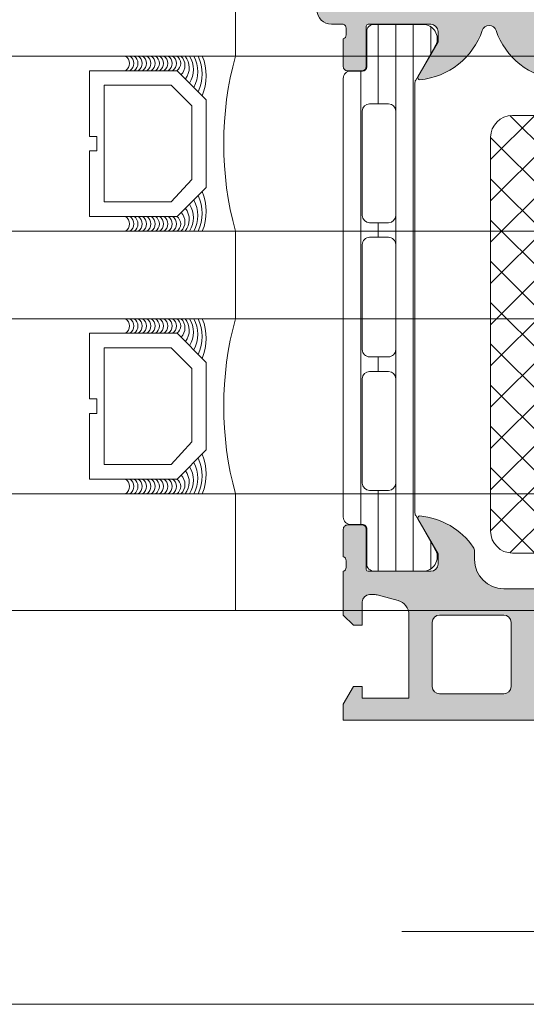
# Model space of a CAD drawing. Header units: millimetres. Extents: x 213386 to 506888, y 183055 to 450952.
# Tile 141 of 256: x 380662 to 380697, y 284292 to 284360. Entities that reach past the tile are written whole.
import ezdxf

# ---------------------------------------------------------------- set-up
doc = ezdxf.new("R2010")
doc.units = ezdxf.units.MM
doc.linetypes.add('ČÁRKOVANÁ', pattern=[19.049999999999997, 12.7, -6.35])
doc.layers.add('FASÁDA DETAILNÍ', color=255, linetype='Continuous', lineweight=0)

msp = doc.modelspace()

# ---------------------------------------------------------------- hatches: boundary and pattern name
at = {"layer": 'FASÁDA DETAILNÍ'}
h = msp.add_hatch(color=256, dxfattribs=at)
edge = h.paths.add_edge_path()
edge.add_arc((380686.3330640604, 284359.2163388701), 0.1199999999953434, 90, 180)
edge.add_line((380686.2130640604, 284359.2163388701), (380686.2130640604, 284356.4563408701))
edge.add_arc((380685.9130640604, 284356.4563408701), 0.2999999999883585, 270, 359.9999999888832, ccw=False)
edge.add_line((380685.9130640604, 284356.1563408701), (380684.9330897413, 284356.1563408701))
edge.add_arc((380684.9330897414, 284356.4563408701), 0.3000000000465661, 180.0000000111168, 269.99999998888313, ccw=False)
edge.add_line((380684.6330897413, 284356.4563408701), (380684.6330897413, 284358.3363518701))
edge.add_arc((380684.5542226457, 284358.6038952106), 0.2789255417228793, 286.4245945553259, 361.1628700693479)
edge.add_line((380684.8330907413, 284358.6095558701), (380684.8330907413, 284359.0631498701))
edge.add_arc((380684.5542532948, 284359.0688182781), 0.2788950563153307, 358.8354106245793, 433.5801235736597)
edge.add_line((380684.6330897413, 284359.3363388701), (380683.8329150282, 284359.3363388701))
edge.add_arc((380683.8329150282, 284360.3363388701), 1, 180, 270, ccw=False)
edge.add_line((380682.8329150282, 284360.3363388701), (380682.8329150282, 284363.8363462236))
edge.add_arc((380683.8329348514, 284363.8363264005), 1.000019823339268, 90.00113575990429, 179.9988642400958, ccw=False)
edge.add_line((380683.8329150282, 284364.8363462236), (380684.3329150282, 284364.8363462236))
edge.add_line((380684.3329150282, 284364.8363462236), (380684.3329150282, 284362.3363462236))
edge.add_arc((380685.3329604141, 284362.3363916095), 1.000045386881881, 180.00260029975, 269.9973997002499)
edge.add_line((380685.3329150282, 284361.3363462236), (380686.6329333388, 284361.3363462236))
edge.add_arc((380686.632880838, 284362.3363987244), 1.000052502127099, 270.0030079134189, 359.9969920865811)
edge.add_line((380687.6329333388, 284362.3363462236), (380687.6329333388, 284369.3363462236))
edge.add_arc((380687.1078115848, 284369.8363462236), 0.7250881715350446, 316.403816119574, 403.5961838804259)
edge.add_line((380687.6329333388, 284370.3363462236), (380687.6329333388, 284376.3704343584))
edge.add_arc((380686.632880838, 284376.3703818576), 1.000052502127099, 0.003007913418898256, 89.9969920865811)
edge.add_line((380686.6329333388, 284377.3704343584), (380685.3329150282, 284377.3704343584))
edge.add_arc((380685.3329604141, 284376.3703889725), 1.000045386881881, 90.00260029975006, 179.9973997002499)
edge.add_line((380684.3329150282, 284376.3704343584), (380684.3329150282, 284374.8363462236))
edge.add_line((380684.3329150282, 284374.8363462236), (380683.7329089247, 284374.8363462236))
edge.add_line((380683.7329089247, 284374.8363462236), (380682.6329333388, 284375.9363523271))
edge.add_line((380682.6329333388, 284375.9363523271), (380682.6329333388, 284379.3363462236))
edge.add_line((380682.6329333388, 284379.3363462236), (380709.6328341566, 284379.3363462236))
edge.add_line((380709.6328341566, 284379.3363462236), (380709.6328341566, 284375.9363523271))
edge.add_line((380709.6328341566, 284375.9363523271), (380708.5328585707, 284374.8363462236))
edge.add_line((380708.5328585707, 284374.8363462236), (380707.9328524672, 284374.8363462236))
edge.add_line((380707.9328524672, 284374.8363462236), (380707.9328524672, 284376.3704343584))
edge.add_arc((380706.9328070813, 284376.3703889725), 1.000045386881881, 0.002600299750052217, 89.99739970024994)
edge.add_line((380706.9328524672, 284377.3704343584), (380705.6328341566, 284377.3704343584))
edge.add_arc((380705.6328866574, 284376.3703818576), 1.000052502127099, 90.0030079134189, 179.9969920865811)
edge.add_line((380704.6328341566, 284376.3704343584), (380704.6328341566, 284370.3363462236))
edge.add_arc((380705.1579559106, 284369.8363462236), 0.7250881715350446, 136.403816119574, 223.5961838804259)
edge.add_line((380704.6328341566, 284369.3363462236), (380704.6328341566, 284362.3363462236))
edge.add_arc((380705.6328866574, 284362.3363987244), 1.000052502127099, 180.0030079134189, 269.9969920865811)
edge.add_line((380705.6328341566, 284361.3363462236), (380706.9328524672, 284361.3363462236))
edge.add_arc((380706.9328070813, 284362.3363916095), 1.000045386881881, 270.00260029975, 359.99739970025)
edge.add_line((380707.9328524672, 284362.3363462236), (380707.9328524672, 284364.8363462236))
edge.add_line((380707.9328524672, 284364.8363462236), (380708.4328524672, 284364.8363462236))
edge.add_arc((380708.432832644, 284363.8363264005), 1.000019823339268, 0.001135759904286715, 89.99886424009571, ccw=False)
edge.add_line((380709.4328524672, 284363.8363462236), (380709.4328524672, 284359.3363462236))
edge.add_arc((380708.9328627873, 284359.3363359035), 0.4999896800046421, -90.00118262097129, 0.001182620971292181, ccw=False)
edge.add_line((380708.9328524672, 284358.8363462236), (380707.9328524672, 284358.8363462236))
edge.add_line((380707.9328524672, 284358.8363462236), (380707.9328524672, 284359.6363492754))
edge.add_line((380707.9328524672, 284359.6363492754), (380704.9328372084, 284359.6363492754))
edge.add_arc((380704.9328345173, 284359.3363415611), 0.3000077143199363, 89.99948605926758, 180.0005139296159)
edge.add_arc((380704.7116632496, 284359.0688182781), 0.2788950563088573, 106.4198764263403, 181.1645893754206)
edge.add_line((380704.4328258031, 284359.0631498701), (380704.4328258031, 284358.6095558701))
edge.add_arc((380704.7116938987, 284358.6038952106), 0.2789255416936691, 178.837129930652, 253.5754054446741)
edge.add_line((380704.632826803, 284358.3363518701), (380704.632826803, 284356.4563408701))
edge.add_arc((380704.332826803, 284356.4563408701), 0.3000000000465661, 270.0000000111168, 359.9999999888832, ccw=False)
edge.add_line((380704.332826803, 284356.1563408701), (380703.352852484, 284356.1563408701))
edge.add_arc((380703.352852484, 284356.4563408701), 0.3000000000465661, 180.0000000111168, 270, ccw=False)
edge.add_line((380703.052852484, 284356.4563408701), (380703.052852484, 284359.2163388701))
edge.add_arc((380702.932852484, 284359.2163388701), 0.1199999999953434, 0, 90)
edge.add_line((380702.932852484, 284359.3363388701), (380698.632826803, 284359.3363388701))
edge.add_arc((380698.632826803, 284358.8363388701), 0.5, 90, 180)
edge.add_line((380698.132826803, 284358.8363388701), (380698.132826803, 284358.13633887))
edge.add_line((380698.132826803, 284358.13633887), (380699.5143222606, 284355.743518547))
edge.add_arc((380699.3947070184, 284355.6744586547), 0.1381197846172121, -97.70243748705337, 30.000000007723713, ccw=False)
edge.add_arc((380699.8423254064, 284360.5158098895), 4.999999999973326, 198.7094007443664, 264.65077199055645, ccw=False)
edge.add_arc((380694.6329582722, 284358.7515836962), 0.4999999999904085, 18.70940074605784, 161.2905992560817)
edge.add_arc((380689.423591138, 284360.5158098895), 4.999999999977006, 275.34922800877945, 341.2905992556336, ccw=False)
edge.add_arc((380689.871209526, 284355.6744586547), 0.1381197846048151, 149.9999999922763, 277.70243748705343, ccw=False)
edge.add_line((380689.7515942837, 284355.743518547), (380691.1330897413, 284358.13633887))
edge.add_line((380691.1330897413, 284358.13633887), (380691.1330897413, 284358.8363388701))
edge.add_arc((380690.6330897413, 284358.8363388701), 0.5, 0, 90)
edge.add_line((380690.6330897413, 284359.3363388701), (380686.3330640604, 284359.3363388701))
edge = h.paths.add_edge_path(flags=16)
edge.add_arc((380701.632841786, 284377.2363401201), 0.5, 0, 90)
edge.add_line((380701.632841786, 284377.7363401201), (380689.6329333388, 284377.7363401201))
edge.add_arc((380689.6329333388, 284377.2363401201), 0.5, 90, 180)
edge.add_line((380689.1329333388, 284377.2363401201), (380689.1329333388, 284361.5363584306))
edge.add_arc((380689.6329333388, 284361.5363584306), 0.5, 180, 270)
edge.add_line((380689.6329333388, 284361.0363584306), (380701.632841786, 284361.0363584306))
edge.add_arc((380701.632841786, 284361.5363584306), 0.5, 270, 360)
edge.add_line((380702.132841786, 284361.5363584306), (380702.132841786, 284363.0363584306))
edge.add_line((380702.132841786, 284363.0363584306), (380702.632841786, 284363.0363584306))
edge.add_arc((380702.632841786, 284363.5363584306), 0.5, 270, 360)
edge.add_line((380703.132841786, 284363.5363584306), (380703.132841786, 284375.2363401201))
edge.add_arc((380702.632841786, 284375.2363401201), 0.5, 0, 90)
edge.add_line((380702.632841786, 284375.7363401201), (380702.132841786, 284375.7363401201))
edge.add_line((380702.132841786, 284375.7363401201), (380702.132841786, 284377.2363401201))
h = msp.add_hatch(dxfattribs=at)
h.set_pattern_fill('_USER', color=256, scale=1.2, angle=90, style=0, pattern_type=0)
h.set_pattern_definition([(90, (380684.6329333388, 284321.8363462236), (-1.2, 7.347638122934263e-17), [])])
edge = h.paths.add_edge_path()
edge.add_line((380689.5999451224, 284325.6604560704), (380690.9184148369, 284323.3767992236))
edge.add_arc((380690.0771621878, 284322.8361642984), 0.99999607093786, -81.81839194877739, 32.727016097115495, ccw=False)
edge.add_line((380690.2194728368, 284321.8463462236), (380686.7429313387, 284321.8463462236))
edge.add_arc((380686.7429286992, 284322.3463422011), 0.4999959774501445, 179.9996975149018, 270.0003024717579, ccw=False)
edge.add_line((380686.2429327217, 284322.3463448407), (380686.2432646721, 284324.7463432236))
edge.add_arc((380685.9432646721, 284324.7463432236), 0.3000000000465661, 0, 90)
edge.add_line((380685.9432646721, 284325.0463432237), (380685.1329333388, 284325.0463432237))
edge.add_arc((380685.1329306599, 284325.5463405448), 0.4999973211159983, 179.9996930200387, 270.0003069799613, ccw=False)
edge.add_line((380684.6329333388, 284325.5463432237), (380684.6329333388, 284355.6288175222))
edge.add_arc((380685.1329306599, 284355.6288202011), 0.4999973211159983, 89.9996930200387, 180.0003069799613, ccw=False)
edge.add_line((380685.1329333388, 284356.1288175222), (380685.9432646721, 284356.1288175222))
edge.add_arc((380685.9432646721, 284356.4288175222), 0.3000000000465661, 270, 359.9999999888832)
edge.add_line((380686.2432646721, 284356.4288175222), (380686.2429327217, 284358.8288159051))
edge.add_arc((380686.7429286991, 284358.8288185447), 0.4999959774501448, 89.99969752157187, 180.0003024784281, ccw=False)
edge.add_line((380686.7429313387, 284359.3288145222), (380690.2194728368, 284359.3288145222))
edge.add_arc((380690.0771621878, 284358.3389964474), 0.9999960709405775, -32.72701609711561, 81.81839194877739, ccw=False)
edge.add_line((380690.9184148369, 284357.7983615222), (380689.5999451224, 284355.5147046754))
edge.add_arc((380690.0329578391, 284355.2647047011), 0.4999999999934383, 150.0000033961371, 179.9999400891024)
edge.add_line((380689.5329578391, 284355.2647052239), (380689.5329578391, 284325.9104555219))
edge.add_arc((380690.0329578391, 284325.9104560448), 0.5000000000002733, 180.0000599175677, 209.9999966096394)
edge = h.paths.add_edge_path(flags=16)
edge.add_line((380688.2329470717, 284346.23717325), (380688.2329318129, 284353.3871976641))
edge.add_arc((380687.7328882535, 284353.3871541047), 0.5000435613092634, 0.004991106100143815, 89.99500889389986)
edge.add_line((380687.7329318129, 284353.8871976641), (380686.4329230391, 284353.8871976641))
edge.add_arc((380686.4329506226, 284353.3871853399), 0.5000123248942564, 90.00316076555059, 179.9985877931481)
edge.add_line((380685.9329382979, 284353.3871976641), (380685.9329382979, 284346.23717325))
edge.add_arc((380686.4329818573, 284346.2372168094), 0.5000435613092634, 180.0049911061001, 269.9950088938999)
edge.add_line((380686.4329382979, 284345.73717325), (380687.7329470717, 284345.73717325))
edge.add_arc((380687.7329035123, 284346.2372168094), 0.5000435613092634, 270.0049911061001, 359.9950088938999)
edge = h.paths.add_edge_path(flags=16)
edge.add_line((380688.2329470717, 284327.8871737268), (380688.2329470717, 284335.0371995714))
edge.add_arc((380687.7329035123, 284335.037156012), 0.5000435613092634, 0.004991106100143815, 89.99500889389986)
edge.add_line((380687.7329470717, 284335.5371995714), (380686.4329382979, 284335.5371995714))
edge.add_arc((380686.4329818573, 284335.037156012), 0.5000435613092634, 90.00499110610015, 179.9950088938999)
edge.add_line((380685.9329382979, 284335.0371995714), (380685.9329382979, 284327.8871737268))
edge.add_arc((380686.4329818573, 284327.8872172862), 0.5000435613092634, 180.0049911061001, 269.9950088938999)
edge.add_line((380686.4329382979, 284327.3871737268), (380687.7329470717, 284327.3871737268))
edge.add_arc((380687.7329035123, 284327.8872172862), 0.5000435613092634, 270.0049911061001, 359.9950088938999)
edge = h.paths.add_edge_path(flags=16)
edge.add_line((380688.2329470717, 284337.0371995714), (380688.2329470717, 284344.23717325))
edge.add_arc((380687.7329978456, 284344.237224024), 0.4999492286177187, 359.9941811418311, 450.0058188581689)
edge.add_line((380687.7329470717, 284344.73717325), (380686.4329382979, 284344.73717325))
edge.add_arc((380686.4328875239, 284344.237224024), 0.4999492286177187, 89.99418114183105, 180.005818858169)
edge.add_line((380685.9329382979, 284344.23717325), (380685.9329382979, 284337.0371995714))
edge.add_arc((380686.4328875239, 284337.0371487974), 0.4999492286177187, 179.9941811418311, 270.005818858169)
edge.add_line((380686.4329382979, 284336.5371995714), (380687.7329470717, 284336.5371995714))
edge.add_arc((380687.7329978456, 284337.0371487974), 0.4999492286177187, 269.9941811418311, 360.0058188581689)
h = msp.add_hatch(dxfattribs=at)
h.set_pattern_fill('NETZ', color=256, scale=2, angle=-45.00000000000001, style=0)
h.set_pattern_definition([(315, (380699.7321985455, 284338.0874228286), (1.414213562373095, 1.414213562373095), []), (44.99999999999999, (380699.7321985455, 284338.0874228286), (-1.414213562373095, 1.414213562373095), [])])
h.paths.add_polyline_path([(380694.7321985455, 284324.5874228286, 0.4142135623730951), (380696.2321985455, 284323.0874228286), (380698.2321985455, 284323.0874228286, 0.4142135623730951), (380699.7321985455, 284324.5874228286), (380699.7321985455, 284351.5874228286, 0.4142135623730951), (380698.2321985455, 284353.0874228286), (380696.2321985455, 284353.0874228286, 0.4142135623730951), (380694.7321985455, 284351.5874228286)])
h = msp.add_hatch(color=256, dxfattribs=at)
edge = h.paths.add_edge_path()
edge.add_arc((380749.6328658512, 284304.8364137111), 0.5000674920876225, 270.007732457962, 359.992267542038)
edge.add_line((380750.1329333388, 284304.8363462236), (380750.1329333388, 284308.8363462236))
edge.add_arc((380749.6328658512, 284308.8362787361), 0.5000674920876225, 0.007732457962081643, 89.99226754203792)
edge.add_line((380749.6329333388, 284309.3363462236), (380748.3328845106, 284309.3363462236))
edge.add_arc((380748.3329214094, 284308.8363093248), 0.5000369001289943, 90.00422797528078, 179.9957720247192)
edge.add_line((380747.8328845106, 284308.8363462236), (380747.8328845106, 284308.3363462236))
edge.add_line((380747.8328845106, 284308.3363462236), (380748.8328845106, 284308.3363462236))
edge.add_line((380748.8328845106, 284308.3363462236), (380748.8328845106, 284306.8363462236))
edge.add_arc((380747.8329214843, 284306.8363092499), 0.9999630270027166, -90.00211851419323, 0.0021185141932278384, ccw=False)
edge.add_line((380747.8328845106, 284305.8363462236), (380743.8328845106, 284305.8363462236))
edge.add_arc((380743.8329613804, 284306.8364230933), 1.000076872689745, 180.0044039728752, 269.9955960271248, ccw=False)
edge.add_line((380742.8328845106, 284306.8363462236), (380742.8328845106, 284308.3363462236))
edge.add_line((380742.8328845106, 284308.3363462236), (380743.8328845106, 284308.3363462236))
edge.add_line((380743.8328845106, 284308.3363462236), (380743.8328845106, 284308.8363462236))
edge.add_arc((380743.3329419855, 284308.8364036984), 0.4999425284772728, 359.9934131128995, 450.0065868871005)
edge.add_line((380743.3328845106, 284309.3363462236), (380740.5328967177, 284309.3363462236))
edge.add_arc((380740.5328967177, 284308.8363462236), 0.5, 90, 180)
edge.add_line((380740.0328967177, 284308.8363462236), (380740.0328967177, 284308.6363462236))
edge.add_arc((380740.5328967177, 284308.6363462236), 0.5, 180, 270)
edge.add_line((380740.5328967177, 284308.1363462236), (380741.0328967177, 284308.1363462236))
edge.add_arc((380741.0328616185, 284307.6363111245), 0.5000351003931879, 0.0040217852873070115, 89.99597821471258, ccw=False)
edge.add_line((380741.5328967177, 284307.6363462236), (380741.5328967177, 284306.8363431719))
edge.add_arc((380741.0328801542, 284306.8363597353), 0.5000165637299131, 270.00189796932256, 359.99810203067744, ccw=False)
edge.add_line((380741.0328967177, 284306.3363431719), (380709.7329028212, 284306.3363431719))
edge.add_line((380709.7329028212, 284306.3363431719), (380703.6944452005, 284306.7687398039))
edge.add_arc((380703.7329012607, 284307.7679594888), 0.9999594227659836, 180, 267.79599713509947, ccw=False)
edge.add_line((380702.7329418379, 284307.7679594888), (380702.7329418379, 284314.4364116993))
edge.add_arc((380703.2329418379, 284314.4364116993), 0.5, 90, 180, ccw=False)
edge.add_line((380703.2329418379, 284314.9364116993), (380704.1329418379, 284314.9364116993))
edge.add_arc((380704.1329418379, 284315.4364116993), 0.5, 270, 360)
edge.add_line((380704.6329418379, 284315.4364116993), (380704.6329418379, 284316.8364132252))
edge.add_arc((380704.7117782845, 284317.1039338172), 0.2788950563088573, 178.8354106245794, 253.5801235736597, ccw=False)
edge.add_line((380704.4329408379, 284317.1096022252), (380704.4329408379, 284317.5631962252))
edge.add_arc((380704.7118089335, 284317.5688568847), 0.2789255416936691, 106.42459455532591, 181.162870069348, ccw=False)
edge.add_line((380704.6329418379, 284317.8364002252), (380704.6329418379, 284319.7164112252))
edge.add_arc((380704.3329418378, 284319.7164112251), 0.3000000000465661, 1.111684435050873e-08, 89.99999998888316)
edge.add_line((380704.3329418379, 284320.0164112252), (380703.3529675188, 284320.0164112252))
edge.add_arc((380703.3529675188, 284319.7164112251), 0.3000000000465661, 90, 179.9999999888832)
edge.add_line((380703.0529675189, 284319.7164112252), (380703.0529675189, 284316.9564132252))
edge.add_arc((380702.9329675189, 284316.9564132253), 0.1199999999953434, 269.99999997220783, 359.9999999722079, ccw=False)
edge.add_line((380702.9329675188, 284316.8364132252), (380698.6329418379, 284316.8364132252))
edge.add_arc((380698.6329418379, 284317.3364132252), 0.5, 180, 270, ccw=False)
edge.add_line((380698.1329418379, 284317.3364132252), (380698.1329418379, 284318.0364132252))
edge.add_line((380698.1329418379, 284318.0364132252), (380699.5144372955, 284320.4292335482))
edge.add_arc((380699.3948220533, 284320.4982934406), 0.1381197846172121, 329.9999999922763, 450)
edge.add_line((380699.3948220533, 284320.6364132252), (380695.6329418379, 284320.6364132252))
edge.add_arc((380695.6329418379, 284322.6364132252), 2, 180, 270, ccw=False)
edge.add_line((380693.6329418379, 284322.6364132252), (380693.6329418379, 284323.204408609))
edge.add_arc((380693.1329418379, 284323.2044086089), 0.4999999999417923, 6.67010661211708e-09, 34.47907176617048)
edge.add_arc((380689.4234432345, 284320.6569353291), 5.000000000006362, 34.47907175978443, 84.65077198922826)
edge.add_arc((380689.8710616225, 284325.4982865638), 0.1381197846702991, 82.29756249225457, 210.0000000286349)
edge.add_line((380689.7514463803, 284325.4292266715), (380691.1329418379, 284323.0364063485))
edge.add_line((380691.1329418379, 284323.0364063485), (380691.1329418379, 284322.3364063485))
edge.add_arc((380690.6329418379, 284322.3364063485), 0.5, -90, 0, ccw=False)
edge.add_line((380690.6329418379, 284321.8364063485), (380686.3329161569, 284321.8364063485))
edge.add_arc((380686.3329161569, 284321.9564063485), 0.1199999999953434, 180, 270, ccw=False)
edge.add_line((380686.2129161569, 284321.9564063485), (380686.2129161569, 284324.7164043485))
edge.add_arc((380685.912916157, 284324.7164043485), 0.2999999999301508, 0, 90.00000001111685)
edge.add_line((380685.9129161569, 284325.0164043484), (380684.9329418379, 284325.0164043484))
edge.add_arc((380684.9329418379, 284324.7164043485), 0.2999999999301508, 90, 180)
edge.add_line((380684.6329418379, 284324.7164043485), (380684.6329418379, 284322.8363933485))
edge.add_arc((380684.5540747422, 284322.5688500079), 0.27892554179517, -1.1628700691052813, 73.57540543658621, ccw=False)
edge.add_line((380684.8329428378, 284322.5631893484), (380684.8329428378, 284322.1095953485))
edge.add_arc((380684.5541053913, 284322.1039269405), 0.2788950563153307, -73.5801235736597, 1.1645893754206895, ccw=False)
edge.add_line((380684.6329418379, 284321.8364063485), (380684.6329418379, 284318.8363478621))
edge.add_line((380684.6329418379, 284318.8363478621), (380685.3330142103, 284318.1362449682))
edge.add_line((380685.3330142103, 284318.1362449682), (380685.9330203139, 284318.1362449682))
edge.add_line((380685.9330203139, 284318.1362449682), (380685.9330203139, 284319.7362510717))
edge.add_arc((380686.4330297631, 284319.7362416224), 0.5000094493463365, 90.00108278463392, 179.9989172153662, ccw=False)
edge.add_line((380686.4330203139, 284320.2362510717), (380686.8284483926, 284320.2362510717))
edge.add_arc((380686.8284483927, 284319.7362510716), 0.5000000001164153, 75.00000001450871, 90.00000001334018, ccw=False)
edge.add_line((380686.9578579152, 284320.2192139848), (380688.3917446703, 284319.8350051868))
edge.add_arc((380688.1329256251, 284318.8690793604), 1.000000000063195, 3.335117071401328e-09, 74.99999999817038, ccw=False)
edge.add_line((380689.1329256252, 284318.8690793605), (380689.1329256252, 284313.1362571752))
edge.add_line((380689.1329256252, 284313.1362571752), (380685.9330203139, 284313.1362571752))
edge.add_line((380685.9330203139, 284313.1362571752), (380685.9330203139, 284313.9362449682))
edge.add_line((380685.9330203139, 284313.9362449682), (380685.3330142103, 284313.9362449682))
edge.add_line((380685.3330142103, 284313.9362449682), (380684.6330325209, 284312.7238121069))
edge.add_line((380684.6330325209, 284312.7238121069), (380684.6330325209, 284311.6362571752))
edge.add_line((380684.6330325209, 284311.6362571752), (380699.6329418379, 284311.6362571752))
edge.add_arc((380699.6329418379, 284311.1362571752), 0.5, 0, 90, ccw=False)
edge.add_line((380700.1329418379, 284311.1362571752), (380700.1329418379, 284305.3363462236))
edge.add_arc((380701.1329418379, 284305.3363462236), 1, 180, 270)
edge.add_line((380701.1329418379, 284304.3363462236), (380749.6329333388, 284304.3363462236))
edge = h.paths.add_edge_path(flags=16)
edge.add_line((380690.7329256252, 284313.9362449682), (380690.7329256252, 284318.3362449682))
edge.add_arc((380691.2329256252, 284318.3362449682), 0.5, 90, 180, ccw=False)
edge.add_line((380691.2329256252, 284318.8362449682), (380695.6329256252, 284318.8362449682))
edge.add_arc((380695.6329256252, 284318.3362449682), 0.5, 0, 90, ccw=False)
edge.add_line((380696.1329256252, 284318.3362449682), (380696.1329256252, 284313.9362449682))
edge.add_arc((380695.6329256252, 284313.9362449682), 0.5, -90, 0, ccw=False)
edge.add_line((380695.6329256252, 284313.4362449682), (380691.2329256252, 284313.4362449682))
edge.add_arc((380691.2329256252, 284313.9362449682), 0.5, 180, 270, ccw=False)

# ---------------------------------------------------------------- linework, layer by layer
for p, q in [((380677.2446041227, 284357.1544343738), (380677.2446041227, 284363.1544343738)), ((373041.6382373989, 284357.1544343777), (387044.8074328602, 284357.1544343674)), ((373041.6382373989, 284357.1544343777), (393344.8073991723, 284357.1544343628)), ((376922.1383372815, 284357.1544343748), (380744.8074328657, 284357.154434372)), ((380272.1383372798, 284357.1544343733), (380744.8074328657, 284357.1544343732)), ((387044.8074328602, 284345.1544343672), (373041.6382373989, 284345.1544343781)), ((393344.8073991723, 284345.1544343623), (373041.6382373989, 284345.1544343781)), ((380744.8074328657, 284345.1544343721), (376922.1383372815, 284345.1544343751)), ((380744.8074328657, 284345.1544343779), (380272.1383372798, 284345.1544343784)), ((380677.2446041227, 284339.1544343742), (380677.2446041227, 284345.1544343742)), ((373041.6382373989, 284339.1544488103), (387044.8074328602, 284339.1544138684)), ((373041.6382373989, 284339.1544488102), (393344.8073991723, 284339.1543981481)), ((376881.1381375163, 284339.1544392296), (380744.8074328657, 284339.1544295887)), ((380272.1383372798, 284339.1544343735), (380744.8074328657, 284339.1544343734)), ((387044.8074328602, 284327.1544343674), (373041.6382373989, 284327.1544343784)), ((393344.8073991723, 284327.1544343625), (373041.6382373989, 284327.1544343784)), ((380744.8074328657, 284327.1544343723), (376922.1383372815, 284327.1544343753)), ((380744.8074328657, 284327.1544343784), (380272.1383372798, 284327.1544343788)), ((380677.2446041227, 284319.1544343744), (380677.2446041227, 284327.1544343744)), ((373041.6382373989, 284319.1544487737), (399616.6382373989, 284319.1543827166)), ((380272.1383372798, 284319.1544343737), (386081.1381382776, 284319.1544343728))]:
    msp.add_line(p, q, dxfattribs=at)
for points in [[(399616.6382373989, 284292.1544280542), (373036.6382373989, 284292.1544280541), (373036.6382373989, 307972.1544280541), (399616.6382373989, 307972.1544280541)], [(380667.2446041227, 284356.1544343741), (380673.2446041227, 284356.1544343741), (380675.2446041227, 284354.1544343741), (380675.2446041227, 284348.1544343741), (380673.2446041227, 284346.1544343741), (380667.2446041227, 284346.1544343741), (380667.2446041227, 284350.6544343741), (380667.7446041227, 284350.6544343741), (380667.7446041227, 284351.6544343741), (380667.2446041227, 284351.6544343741)], [(380668.2446041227, 284347.1544343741), (380668.2446041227, 284355.1544343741), (380672.8303905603, 284355.1544343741), (380674.2446041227, 284353.7402208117), (380674.2446041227, 284348.7073134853), (380672.8303905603, 284347.1544343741)], [(380667.2446041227, 284338.1544343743), (380673.2446041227, 284338.1544343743), (380675.2446041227, 284336.1544343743), (380675.2446041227, 284330.1544343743), (380673.2446041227, 284328.1544343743), (380667.2446041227, 284328.1544343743), (380667.2446041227, 284332.6544343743), (380667.7446041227, 284332.6544343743), (380667.7446041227, 284333.6544343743), (380667.2446041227, 284333.6544343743)], [(380668.2446041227, 284329.1544343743), (380668.2446041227, 284337.1544343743), (380672.8303905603, 284337.1544343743), (380674.2446041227, 284335.7402208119), (380674.2446041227, 284330.7073134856), (380672.8303905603, 284329.1544343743)]]:
    msp.add_lwpolyline(points, close=True, dxfattribs=at)
at = {"layer": 'FASÁDA DETAILNÍ', "linetype": 'ČÁRKOVANÁ', "ltscale": 5}
msp.add_lwpolyline([(399611.6382373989, 284297.1544280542), (373041.6382373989, 284297.1544280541), (373041.6382373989, 307967.1544280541), (399611.6382373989, 307967.1544280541)], close=True, dxfattribs=at)
at = {"layer": 'FASÁDA DETAILNÍ'}
for points in [[(380699.3761950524, 284355.537585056, -0.295935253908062), (380695.1065371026, 284358.9119678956, 0.717126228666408), (380694.1593794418, 284358.9119678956, -0.295935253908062), (380689.889721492, 284355.537585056, -0.6230654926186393), (380689.7515942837, 284355.743518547), (380691.1330897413, 284358.13633887), (380691.1330897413, 284358.8363388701, 0.414213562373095), (380690.6330897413, 284359.3363388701), (380686.3330640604, 284359.3363388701, 0.414213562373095), (380686.2130640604, 284359.2163388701), (380686.2130640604, 284356.4563408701, -0.414213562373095), (380685.9130640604, 284356.1563408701), (380684.9330897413, 284356.1563408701, -0.414213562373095), (380684.6330897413, 284356.4563408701), (380684.6330897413, 284358.3363518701, 0.3381811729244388), (380684.8330907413, 284358.6095558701), (380684.8330907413, 284359.0631498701, 0.338212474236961), (380684.6330897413, 284359.3363388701), (380683.8329150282, 284359.3363388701, -0.414213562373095), (380682.8329150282, 284360.3363388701)], [(380699.3948220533, 284320.6364132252), (380695.6329418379, 284320.6364132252, -0.4142135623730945), (380693.6329418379, 284322.6364132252), (380693.6329418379, 284323.204408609, 0.1515887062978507), (380693.5451083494, 284323.4874611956, 0.2224807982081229), (380689.8895735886, 284325.6351601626, 0.6230654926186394), (380689.7514463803, 284325.4292266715), (380691.1329418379, 284323.0364063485), (380691.1329418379, 284322.3364063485, -0.414213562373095), (380690.6329418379, 284321.8364063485), (380686.3329161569, 284321.8364063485, -0.414213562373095), (380686.2129161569, 284321.9564063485), (380686.2129161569, 284324.7164043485, 0.414213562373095), (380685.9129161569, 284325.0164043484), (380684.9329418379, 284325.0164043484, 0.414213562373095), (380684.6329418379, 284324.7164043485), (380684.6329418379, 284322.8363933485, -0.3381811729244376), (380684.8329428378, 284322.5631893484), (380684.8329428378, 284322.1095953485, -0.338212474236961), (380684.6329418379, 284321.8364063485), (380684.6329418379, 284318.8363478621), (380685.3330142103, 284318.1362449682), (380685.9330203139, 284318.1362449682), (380685.9330203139, 284319.7362510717, -0.4142024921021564), (380686.4330203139, 284320.2362510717), (380686.8284483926, 284320.2362510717, -0.06554346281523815), (380686.9578579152, 284320.2192139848), (380688.3917446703, 284319.8350051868, -0.339454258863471), (380689.1329256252, 284318.8690793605), (380689.1329256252, 284313.1362571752), (380685.9330203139, 284313.1362571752), (380685.9330203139, 284313.9362449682), (380685.3330142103, 284313.9362449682), (380684.6330325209, 284312.7238121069), (380684.6330325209, 284311.6362571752), (380699.6329418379, 284311.6362571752, -0.4142135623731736)]]:
    msp.add_lwpolyline(points, format="xyb", dxfattribs=at)
for points in [[(380689.5999451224, 284325.6604560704), (380690.9184148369, 284323.3767992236, -0.5460410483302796), (380690.2194728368, 284321.8463462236), (380686.7429313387, 284321.8463462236, -0.414216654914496), (380686.2429327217, 284322.3463448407), (380686.2432646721, 284324.7463432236, 0.414213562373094), (380685.9432646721, 284325.0463432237), (380685.1329333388, 284325.0463432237, -0.414216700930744), (380684.6329333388, 284325.5463432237), (380684.6329333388, 284355.6288175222, -0.414216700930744), (380685.1329333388, 284356.1288175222), (380685.9432646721, 284356.1288175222, 0.414213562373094), (380686.2432646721, 284356.4288175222), (380686.2429327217, 284358.8288159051, -0.4142166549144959), (380686.7429313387, 284359.3288145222), (380690.2194728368, 284359.3288145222, -0.5460410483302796), (380690.9184148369, 284357.7983615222), (380689.5999451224, 284355.5147046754, 0.1316522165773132), (380689.5329578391, 284355.2647052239), (380689.5329578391, 284325.9104555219, 0.1316522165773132)], [(380688.2329470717, 284346.23717325), (380688.2329318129, 284353.3871976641, 0.4141625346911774), (380687.7329318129, 284353.8871976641), (380686.4329230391, 284353.8871976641, 0.4141901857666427), (380685.9329382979, 284353.3871976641), (380685.9329382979, 284346.23717325, 0.4141625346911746), (380686.4329382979, 284345.73717325), (380687.7329470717, 284345.73717325, 0.4141625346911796)], [(380699.7321985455, 284351.5874228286), (380699.7321985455, 284324.5874228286, -0.414213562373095), (380698.2321985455, 284323.0874228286), (380696.2321985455, 284323.0874228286, -0.414213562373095), (380694.7321985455, 284324.5874228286), (380694.7321985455, 284351.5874228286, -0.414213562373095), (380696.2321985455, 284353.0874228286), (380698.2321985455, 284353.0874228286, -0.414213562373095)], [(380688.2329470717, 284337.0371995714), (380688.2329470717, 284344.23717325, 0.4142730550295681), (380687.7329470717, 284344.73717325), (380686.4329382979, 284344.73717325, 0.4142730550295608), (380685.9329382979, 284344.23717325), (380685.9329382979, 284337.0371995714, 0.4142730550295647), (380686.4329382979, 284336.5371995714), (380687.7329470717, 284336.5371995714, 0.414273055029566)], [(380688.2329470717, 284327.8871737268), (380688.2329470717, 284335.0371995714, 0.414162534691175), (380687.7329470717, 284335.5371995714), (380686.4329382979, 284335.5371995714, 0.4141625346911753), (380685.9329382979, 284335.0371995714), (380685.9329382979, 284327.8871737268, 0.4141625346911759), (380686.4329382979, 284327.3871737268), (380687.7329470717, 284327.3871737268, 0.4141625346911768)], [(380690.7329256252, 284313.9362449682), (380690.7329256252, 284318.3362449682, -0.4142135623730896), (380691.2329256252, 284318.8362449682), (380695.6329256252, 284318.8362449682, -0.4142135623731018), (380696.1329256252, 284318.3362449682), (380696.1329256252, 284313.9362449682, -0.4142135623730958), (380695.6329256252, 284313.4362449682), (380691.2329256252, 284313.4362449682, -0.4142135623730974)]]:
    msp.add_lwpolyline(points, format="xyb", close=True, dxfattribs=at)
for centre, radius, start, end in [((380669.3819339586, 284356.6544343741), 0.5964289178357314, 303.0365600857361, 56.96343991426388), ((380669.6744314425, 284356.6544343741), 0.5964289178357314, 303.0365600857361, 56.96343991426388), ((380669.9669289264, 284356.6544343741), 0.5964289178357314, 303.0365600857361, 56.96343991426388), ((380670.2594264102, 284356.6544343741), 0.5964289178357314, 303.0365600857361, 56.96343991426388), ((380670.5519238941, 284356.6544343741), 0.5964289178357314, 303.0365600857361, 56.96343991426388), ((380670.844421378, 284356.6544343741), 0.5964289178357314, 303.0365600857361, 56.96343991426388), ((380671.1369188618, 284356.6544343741), 0.5964289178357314, 303.0365600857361, 56.96343991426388), ((380671.4294163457, 284356.6544343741), 0.5964289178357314, 303.0365600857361, 56.96343991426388), ((380671.7219138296, 284356.6544343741), 0.5964289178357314, 303.0365600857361, 56.96343991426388), ((380672.0144113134, 284356.6544343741), 0.5964289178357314, 303.0365600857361, 56.96343991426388), ((380672.3069087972, 284356.6544343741), 0.5964289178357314, 303.0365600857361, 56.96343991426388), ((380672.5994062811, 284356.6544343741), 0.5964289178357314, 303.0365600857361, 56.96343991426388), ((380672.891903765, 284356.6544343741), 0.5964289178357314, 303.0365600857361, 56.96343991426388), ((380672.9042260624, 284356.5166261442), 0.8793333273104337, 313.9949077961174, 46.49643820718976), ((380672.8139986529, 284356.368510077), 1.262511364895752, 321.9656281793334, 38.49956470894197), ((380672.653587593, 284356.2298600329), 1.712080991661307, 327.2949488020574, 32.68565100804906), ((380672.4095321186, 284356.0850681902), 2.248138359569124, 331.5273421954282, 28.40281487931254), ((380672.0606250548, 284355.91674589), 2.896659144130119, 335.3066737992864, 25.29515228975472), ((380671.6940367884, 284355.8027307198), 3.545764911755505, 337.2938241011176, 22.40904823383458), ((380699.1360364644, 284351.1544343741), 22.69878432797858, 164.6727754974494, 195.3272245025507), ((380672.0606250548, 284346.392122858), 2.896659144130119, 334.7048477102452, 24.69332620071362), ((380671.6940367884, 284346.5061380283), 3.545764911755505, 337.5909517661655, 22.70617589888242), ((380672.653587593, 284346.0790087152), 1.712080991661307, 327.314348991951, 32.70505119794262), ((380672.4095321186, 284346.2238005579), 2.248138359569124, 331.5971851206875, 28.47265780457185), ((380669.3819339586, 284345.6544343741), 0.5964289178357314, 303.0365600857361, 56.96343991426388), ((380669.6744314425, 284345.6544343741), 0.5964289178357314, 303.0365600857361, 56.96343991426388), ((380669.9669289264, 284345.6544343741), 0.5964289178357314, 303.0365600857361, 56.96343991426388), ((380670.2594264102, 284345.6544343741), 0.5964289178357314, 303.0365600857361, 56.96343991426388), ((380670.5519238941, 284345.6544343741), 0.5964289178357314, 303.0365600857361, 56.96343991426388), ((380670.844421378, 284345.6544343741), 0.5964289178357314, 303.0365600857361, 56.96343991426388), ((380671.1369188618, 284345.6544343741), 0.5964289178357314, 303.0365600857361, 56.96343991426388), ((380671.4294163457, 284345.6544343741), 0.5964289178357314, 303.0365600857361, 56.96343991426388), ((380671.7219138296, 284345.6544343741), 0.5964289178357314, 303.0365600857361, 56.96343991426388), ((380672.0144113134, 284345.6544343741), 0.5964289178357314, 303.0365600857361, 56.96343991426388), ((380672.3069087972, 284345.6544343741), 0.5964289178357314, 303.0365600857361, 56.96343991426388), ((380672.5994062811, 284345.6544343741), 0.5964289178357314, 303.0365600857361, 56.96343991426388), ((380672.891903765, 284345.6544343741), 0.5964289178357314, 303.0365600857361, 56.96343991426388), ((380672.9042260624, 284345.792242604), 0.8793333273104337, 313.5035617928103, 46.0050922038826), ((380672.8139986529, 284345.9403586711), 1.262511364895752, 321.500435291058, 38.03437182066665), ((380669.3819339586, 284338.6544343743), 0.5964289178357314, 303.0365600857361, 56.96343991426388), ((380669.6744314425, 284338.6544343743), 0.5964289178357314, 303.0365600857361, 56.96343991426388), ((380669.9669289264, 284338.6544343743), 0.5964289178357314, 303.0365600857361, 56.96343991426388), ((380670.2594264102, 284338.6544343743), 0.5964289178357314, 303.0365600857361, 56.96343991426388), ((380670.5519238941, 284338.6544343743), 0.5964289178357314, 303.0365600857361, 56.96343991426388), ((380670.844421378, 284338.6544343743), 0.5964289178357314, 303.0365600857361, 56.96343991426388), ((380671.1369188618, 284338.6544343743), 0.5964289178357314, 303.0365600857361, 56.96343991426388), ((380671.4294163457, 284338.6544343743), 0.5964289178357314, 303.0365600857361, 56.96343991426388), ((380671.7219138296, 284338.6544343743), 0.5964289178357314, 303.0365600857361, 56.96343991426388), ((380672.0144113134, 284338.6544343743), 0.5964289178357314, 303.0365600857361, 56.96343991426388), ((380672.3069087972, 284338.6544343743), 0.5964289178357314, 303.0365600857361, 56.96343991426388), ((380672.5994062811, 284338.6544343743), 0.5964289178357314, 303.0365600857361, 56.96343991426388), ((380672.891903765, 284338.6544343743), 0.5964289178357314, 303.0365600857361, 56.96343991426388), ((380672.9042260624, 284338.5166261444), 0.8793333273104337, 313.9949077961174, 46.49643820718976), ((380672.8139986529, 284338.3685100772), 1.262511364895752, 321.9656281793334, 38.49956470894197), ((380672.653587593, 284338.2298600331), 1.712080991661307, 327.2949488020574, 32.68565100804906), ((380672.4095321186, 284338.0850681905), 2.248138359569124, 331.5273421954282, 28.40281487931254), ((380672.0606250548, 284337.9167458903), 2.896659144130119, 335.3066737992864, 25.29515228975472), ((380671.6940367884, 284337.80273072), 3.545764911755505, 337.2938241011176, 22.40904823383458), ((380699.1360364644, 284333.1544343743), 22.69878432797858, 164.6727754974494, 195.3272245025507), ((380672.4095321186, 284328.2238005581), 2.248138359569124, 331.5971851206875, 28.47265780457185), ((380672.0606250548, 284328.3921228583), 2.896659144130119, 334.7048477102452, 24.69332620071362), ((380671.6940367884, 284328.5061380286), 3.545764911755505, 337.5909517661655, 22.70617589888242), ((380672.8139986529, 284327.9403586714), 1.262511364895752, 321.500435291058, 38.03437182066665), ((380672.653587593, 284328.0790087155), 1.712080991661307, 327.314348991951, 32.70505119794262), ((380669.3819339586, 284327.6544343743), 0.5964289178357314, 303.0365600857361, 56.96343991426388), ((380669.6744314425, 284327.6544343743), 0.5964289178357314, 303.0365600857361, 56.96343991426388), ((380669.9669289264, 284327.6544343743), 0.5964289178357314, 303.0365600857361, 56.96343991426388), ((380670.2594264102, 284327.6544343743), 0.5964289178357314, 303.0365600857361, 56.96343991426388), ((380670.5519238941, 284327.6544343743), 0.5964289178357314, 303.0365600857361, 56.96343991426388), ((380670.844421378, 284327.6544343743), 0.5964289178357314, 303.0365600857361, 56.96343991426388), ((380671.1369188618, 284327.6544343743), 0.5964289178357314, 303.0365600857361, 56.96343991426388), ((380671.4294163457, 284327.6544343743), 0.5964289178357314, 303.0365600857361, 56.96343991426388), ((380671.7219138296, 284327.6544343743), 0.5964289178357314, 303.0365600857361, 56.96343991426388), ((380672.0144113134, 284327.6544343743), 0.5964289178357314, 303.0365600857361, 56.96343991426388), ((380672.3069087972, 284327.6544343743), 0.5964289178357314, 303.0365600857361, 56.96343991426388), ((380672.5994062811, 284327.6544343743), 0.5964289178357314, 303.0365600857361, 56.96343991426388), ((380672.891903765, 284327.6544343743), 0.5964289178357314, 303.0365600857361, 56.96343991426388), ((380672.9042260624, 284327.7922426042), 0.8793333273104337, 313.5035617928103, 46.0050922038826)]:
    msp.add_arc(centre, radius, start, end, dxfattribs=at)

doc.saveas('drawing.dxf')
